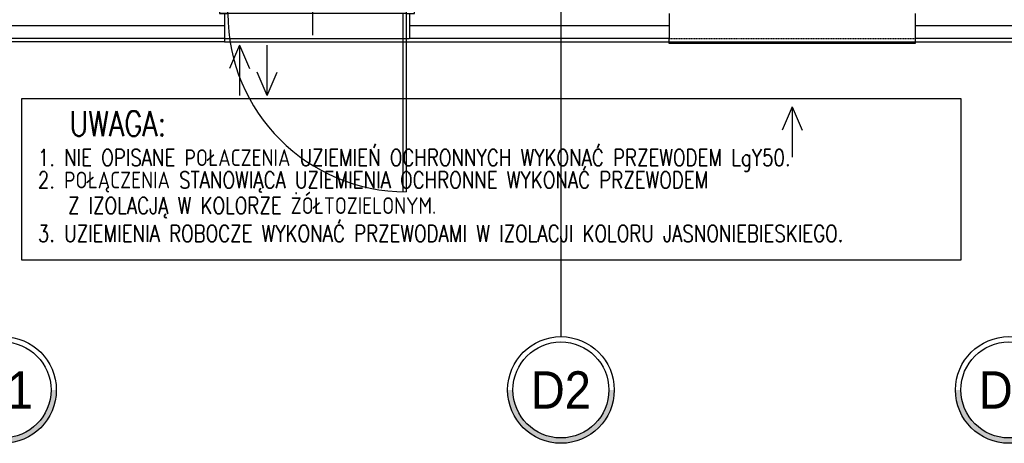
# Model space of a CAD drawing. Header units: inches. Extents: x 788 to 26783, y -4103 to 21.
# Tile 54 of 101: x 21491 to 22082, y -3749 to -3495. Entities that reach past the tile are written whole.
import ezdxf
from ezdxf.enums import TextEntityAlignment as Align

# ---------------------------------------------------------------- set-up
doc = ezdxf.new("R2010")
doc.units = ezdxf.units.IN
doc.header["$MEASUREMENT"] = 0
for name, pattern in [('CENTER', [2, 1.25, -0.25, 0.25, -0.25]), ('DASHED', [0.75, 0.5, -0.25]), ('DASHED2', [0.375, 0.25, -0.125])]:
    doc.linetypes.add(name, pattern=pattern)
for name, color, linetype in [('Drz---drzwi', 5, 'Continuous'), ('E35', 6, 'Continuous'), ('E50', 3, 'Continuous'), ('Fas-metal-widok', 8, 'Continuous'), ('Ins-went', 141, 'Continuous'), ('Os-osie glowne', 1, 'CENTER'), ('Os-osie-opis', 2, 'Continuous'), ('Sc-izolacja term-styropian', 151, 'STYROPIAN-KA'), ('W-idok', 8, 'Continuous'), ('W-idok nad', 5, 'DASHED2')]:
    doc.layers.add(name, color=color, linetype=linetype)
doc.styles.add('dwg_opis duży', font='ARIAL.TTF', dxfattribs={"width": 0.9})
doc.styles.add('ROMANS', font='romans', dxfattribs={"width": 0.85})
doc.linetypes.add('BATTING', pattern='A,0.0001,-0.1,[134,ltypeshp.shx,S=0.1,R=0,X=-0.1,Y=0],-0.2,[134,ltypeshp.shx,S=0.1,R=180,X=0.1,Y=0],-0.1', length=0.4001)
doc.linetypes.add('STYROPIAN-KA', pattern='A,0.0001,-0.1,[135,ltypeshp.shx,S=0.1,R=0,X=-0.1,Y=0],0,[135,ltypeshp.shx,S=0.1,R=180,X=0.1,Y=0],-0.1', length=0.2001)

# ---------------------------------------------------------------- blocks, each defined once
blk = doc.blocks.new('_opis_osi_liczbowy')
blk.add_hatch(color=256).paths.add_polyline_path([(32, 32), (32, 28.8, -1), (32, -28.8), (32, -32, 1)])
for radius in [32, 28.8]:
    blk.add_circle((32, 0), radius)
at = {"style": 'dwg_opis duży', "width": 0.9}
blk.add_attdef('AXNAMEH', text='', height=22.4, rotation=90, dxfattribs=at).set_placement((32, 0), align=Align.MIDDLE_CENTER)
blk = doc.blocks.new('_STRZAŁKA_WENT')
for q in [(-6.02, -14.01), (0, -30.24), (6.02, -14.01)]:
    blk.add_line((0, 0), q)
blk = doc.blocks.new('_khjxfkljhkfh')
at = {"ltscale": 7}
for p, q in [((-61, -23), (-61, 34)), ((-7, -10), (-7, -116.98)), ((-5, -10), (-5, -117))]:
    blk.add_line(p, q, dxfattribs=at)
for points in [[(0, 0), (-5, 0), (-5, -10), (0, -10)], [(-112, 0), (-117, 0), (-117, -10), (-112, -10)]]:
    blk.add_lwpolyline(points, close=True, dxfattribs=at)
blk.add_lwpolyline([(-5, -10), (-117, -10)], dxfattribs=at)
blk.add_arc((-5, -10), 107, 180, 270)

msp = doc.modelspace()

# ---------------------------------------------------------------- linework, layer by layer
at = {"layer": 'E50', "linetype": 'Continuous', "lineweight": -2}
msp.add_lwpolyline([(21491.84, -3542.63), (22055.75, -3542.63), (22055.75, -3639.7), (21491.84, -3639.7)], close=True, dxfattribs=at)
at = {"layer": 'Fas-metal-widok', "ltscale": 0.5}
msp.add_lwpolyline([(21613.53, -3506.59), (21613.53, -3508.59), (21455.53, -3508.59), (21455.53, -3506.59)], dxfattribs=at)
at = {"layer": 'Fas-metal-widok', "linetype": 'DASHED', "ltscale": 0.5}
msp.add_lwpolyline([(21613.53, -3508.59), (22497.53, -3508.59)], dxfattribs=at)
at = {"layer": 'Os-osie glowne'}
msp.add_lwpolyline([(21815.53, -2106.59), (21815.53, -3669.48)], dxfattribs=at)
at = {"layer": 'Os-osie-opis'}
msp.add_lwpolyline([(21815.53, -3669.48), (21815.53, -3685.48)], dxfattribs=at)
at = {"layer": 'Sc-izolacja term-styropian', "linetype": 'BATTING', "ltscale": 0.35}
for p, q in [((21613.53, -3499.09), (21463.03, -3499.09)), ((21880.53, -3499.09), (21724.53, -3499.09)), ((22102.03, -3499.09), (22028.24, -3499.09))]:
    msp.add_line(p, q, dxfattribs=at)
at = {"layer": 'Sc-izolacja term-styropian', "linetype": 'ByBlock'}
for p, q in [((21613.53, -3506.59), (21455.53, -3506.59)), ((21880.53, -3506.59), (21724.53, -3506.59)), ((22109.53, -3506.59), (22028.24, -3506.59))]:
    msp.add_line(p, q, dxfattribs=at)
for points in [[(21613.53, -3491.59), (21613.53, -3506.59)], [(21724.53, -3491.59), (21724.53, -3506.59)], [(21880.53, -3491.59), (21880.53, -3506.59)], [(22028.24, -3491.59), (22028.24, -3506.59)]]:
    msp.add_lwpolyline(points, dxfattribs=at)
at = {"layer": 'W-idok', "linetype": 'DASHED', "ltscale": 0.3}
msp.add_lwpolyline([(21880.53, -3506.59), (22028.24, -3506.59)], dxfattribs=at)
at = {"layer": 'W-idok'}
msp.add_lwpolyline([(22028.24, -3506.59), (22028.24, -3509.59), (21880.53, -3509.59), (21880.53, -3506.59)], dxfattribs=at)
at = {"layer": 'W-idok nad'}
msp.add_lwpolyline([(21613.53, -3506.59), (21724.53, -3506.59)], dxfattribs=at)

# ---------------------------------------------------------------- block references
at = {"layer": 'Drz---drzwi'}
msp.add_blockref('_khjxfkljhkfh', (21727.53, -3481.59), dxfattribs=at)
at = {"layer": 'Ins-went', "xscale": -1}
for p in [(21622.48, -3510.66), (21954.38, -3547.56)]:
    msp.add_blockref('_STRZAŁKA_WENT', p, dxfattribs=at)
at = {"layer": 'Ins-went', "rotation": 180}
msp.add_blockref('_STRZAŁKA_WENT', (21639.06, -3540.9), dxfattribs=at)
at = {"layer": 'Os-osie-opis', "rotation": 270}
for p, values in [((21480.53, -3685.48), {'AXNAMEH': 'D1'}), ((21815.53, -3685.48), {'AXNAMEH': 'D2'}), ((22084.53, -3685.48), {'AXNAMEH': 'D3'})]:
    msp.add_blockref('_opis_osi_liczbowy', p, dxfattribs=at).add_auto_attribs(values)

# ---------------------------------------------------------------- texts
at = {"layer": 'E35', "style": 'ROMANS', "width": 0.8}
for s, height, p in [('UWAGA:', 15, (21520.42, -3565.17)), ('1. NIE OPISANE POŁACZENIA UZIEMIEŃ OCHRONNYCH WYKONAĆ PRZEWODEM LgY50.', 10, (21501.41, -3583.11)), ('2. POŁĄCZENIA STANOWIĄCA UZIEMIENIA OCHRONNE WYKONAĆ PRZEWODEM', 10, (21501.41, -3596.51)), ('Z IZOLACJĄ W KOLORZE ŻÓŁTOZIELONYM.', 10, (21519.57, -3611.87)), ('3. UZIEMIENIA ROBOCZE WYKONAĆ PRZEWODAMI W IZOLACJI KOLORU JASNONIEBIESKIEGO.', 10, (21501.41, -3628.63))]:
    msp.add_text(s, height=height, dxfattribs=at).set_placement(p)

doc.saveas('drawing.dxf')
